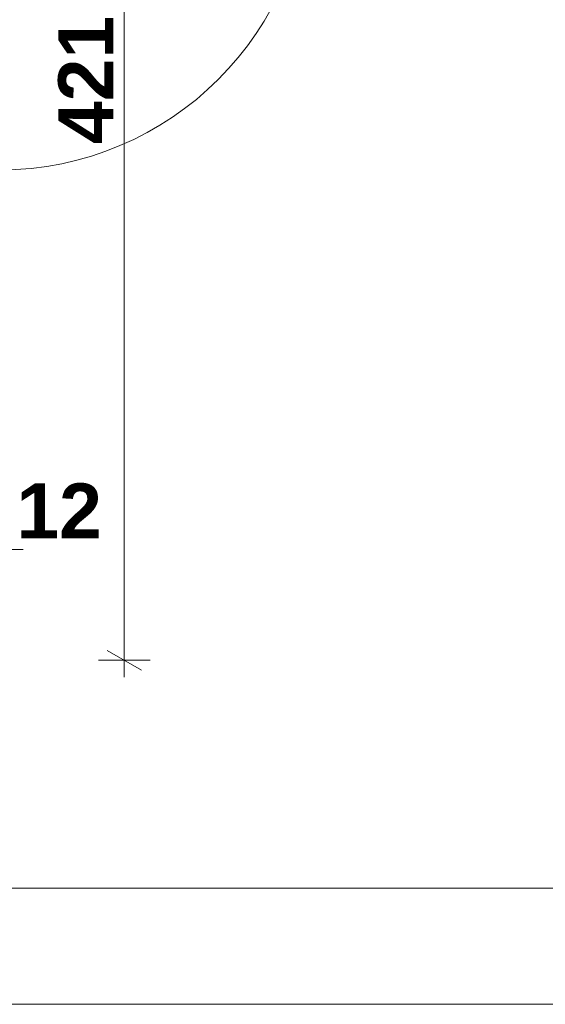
# Model space of a CAD drawing. Extents: x -7314 to 11761, y 144 to 9383.
# Tile 176 of 193: x 5061 to 5252, y 8211 to 8569. Entities that reach past the tile are written whole.
import ezdxf
from ezdxf.xclip import XClip

# ---------------------------------------------------------------- set-up
doc = ezdxf.new("R2010")
doc.units = 0
doc.header["$MEASUREMENT"] = 0
doc.header["$XCLIPFRAME"] = 0
doc.layers.add('FORMA - Arch 01 - 220-A Ściany', color=7, linetype='Continuous')
doc.layers.add('FORMA - Arch 04 - Wymiary ogólne', color=7, linetype='Continuous')
doc.styles.add('STYL_AUTOMATYCZNY_9', font='arial.ttf')

# ---------------------------------------------------------------- blocks, each defined once
blk = doc.blocks.new('Rysunek_1_1', base_point=(4185.3, -5972.4))
at = {"layer": 'FORMA - Arch 01 - 220-A Ściany', "color": 7, "linetype": 'Continuous', "lineweight": 13, "ltscale": 0.025}
blk.add_arc((5053.21, 8626.53), 112.4, 270, 0, dxfattribs=at)
at = {"layer": 'FORMA - Arch 04 - Wymiary ogólne', "color": 154, "linetype": 'Continuous', "lineweight": 13, "ltscale": 0.025}
for p, q in [((5098.54, 8335.9), (5098.54, 8756.9)), ((5061.82, 8376.19), (5055.71, 8376.19)), ((5092.29, 8339.51), (5104.79, 8332.29)), ((5107.92, 8335.9), (5089.17, 8335.9)), ((5098.54, 8329.78), (5098.54, 8335.9)), ((6544.23, 8253.04), (5055.71, 8253.04)), ((6544.23, 8210.86), (4205.62, 8210.86))]:
    blk.add_line(p, q, dxfattribs=at)
at = {"layer": 'FORMA - Arch 04 - Wymiary ogólne', "color": 154, "linetype": 'Continuous', "lineweight": 13, "insert": (5094.54, 8523.52), "char_height": 20, "width": 45.7634, "attachment_point": 7, "rotation": 90, "style": 'STYL_AUTOMATYCZNY_9'}
blk.add_mtext('\\A1;{\\pql;\\fArial|b1|i0|c238|p0;\\W1.000000;421}', dxfattribs=at)
at = {"layer": 'FORMA - Arch 04 - Wymiary ogólne', "color": 154, "linetype": 'Continuous', "lineweight": 13, "insert": (5059.32, 8380.19), "char_height": 20, "width": 30.509, "attachment_point": 7, "style": 'STYL_AUTOMATYCZNY_9'}
blk.add_mtext('\\A1;{\\pql;\\fArial|b1|i0|c238|p0;\\W1.000000;12}', dxfattribs=at)

msp = doc.modelspace()

# ---------------------------------------------------------------- block references
at = {"lineweight": 20}
ref = msp.add_blockref('Rysunek_1_1', (4185.29965, -5972.39804), dxfattribs=at)
XClip(ref).set_block_clipping_path([(254.0251470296, 246.5573808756), (9689.7973583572, 9358.9497337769)])

doc.saveas('drawing.dxf')
